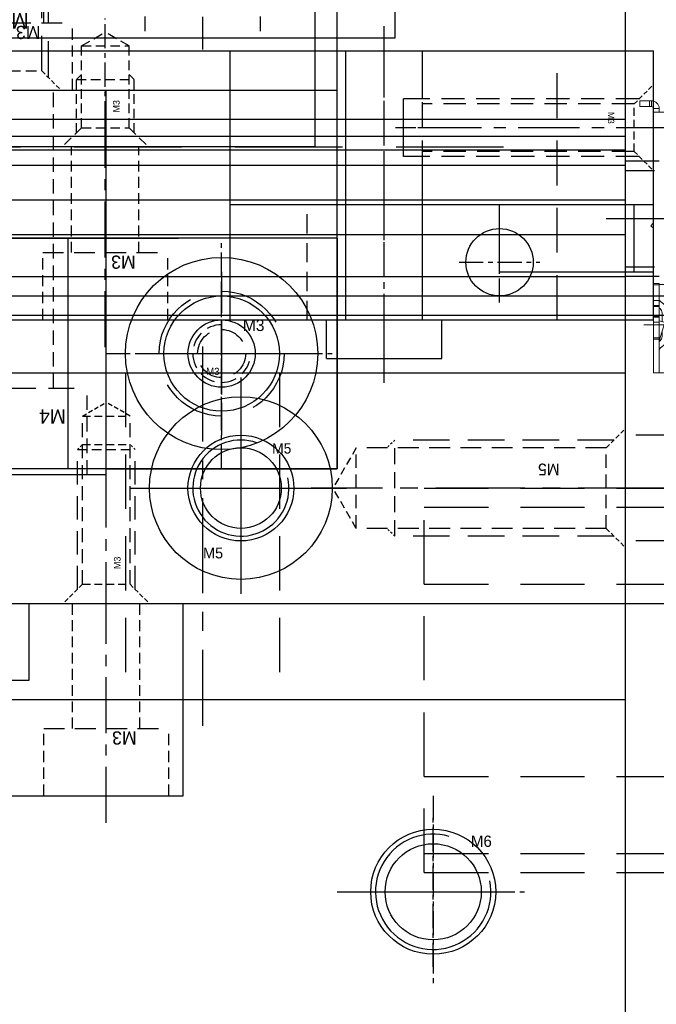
# Model space of a CAD drawing. Header units: millimetres. Extents: x -1657 to 8845, y -11980 to 3013.
# Tile 165 of 256: x 883 to 916, y 646 to 697. Entities that reach past the tile are written whole.
import ezdxf

# ---------------------------------------------------------------- set-up
doc = ezdxf.new("R2010")
doc.units = ezdxf.units.MM
doc.linetypes.add('CENTER', pattern=[2, 1.25, -0.25, 0.25, -0.25])
doc.linetypes.add('DASHED', pattern=[0.75, 0.5, -0.25])
for name, color, linetype in [('图层138', 141, 'Continuous'), ('图层139', 137, 'Continuous'), ('图层148', 112, 'Continuous'), ('图层149', 30, 'Continuous'), ('图层150', 22, 'Continuous'), ('图层151', 51, 'Continuous'), ('图层154', 25, 'Continuous'), ('图层157', 17, 'Continuous'), ('图层159', 83, 'Continuous'), ('图层160', 67, 'Continuous'), ('图层161', 135, 'Continuous'), ('图层162', 17, 'Continuous'), ('图层164', 124, 'Continuous'), ('图层166', 212, 'Continuous'), ('图层167', 7, 'Continuous'), ('方管2', 2, 'Continuous'), ('裁切线轨', 252, 'Continuous'), ('铁壳', 1, 'Continuous')]:
    doc.layers.add(name, color=color, linetype=linetype)

# ---------------------------------------------------------------- blocks, each defined once
blk = doc.blocks.new('1B877')
at = {"layer": '铁壳', "lineweight": 9, "ltscale": 0.03}
for p, q in [((-0.591, 6.715), (-0.591, -9.356)), ((-6, -5.756), (-7.634, -5.756)), ((4.818, -5.756), (6.452, -5.756))]:
    blk.add_line(p, q, dxfattribs=at)
at = {"layer": '铁壳', "linetype": 'Continuous', "lineweight": 15}
for p, q in [((-7.841, 5.594), (-7.841, 5.894)), ((-7.841, 5.894), (-7.341, 5.894)), ((-7.341, 5.894), (-7.341, 5.594)), ((-7.241, 5.894), (-7.341, 5.894)), ((-7.241, 5.894), (-7.241, 5.594)), ((-5.891, 5.594), (-5.891, 5.894)), ((-5.891, 5.894), (-5.391, 5.894)), ((-5.391, 5.894), (-5.391, 5.594)), ((-5.391, 5.894), (-0.204, 5.894)), ((4.209, 5.894), (-0.184, 5.894)), ((0, 4.306), (0, 5.894)), ((4.209, 5.594), (4.209, 5.894)), ((4.209, 5.894), (4.709, 5.894)), ((4.709, 5.894), (4.709, 5.594)), ((6.059, 5.894), (6.059, 5.594)), ((6.059, 5.894), (6.159, 5.894)), ((6.159, 5.594), (6.159, 5.894)), ((6.159, 5.894), (6.659, 5.894)), ((6.659, 5.894), (6.659, 5.594)), ((-7.341, 5.594), (-7.841, 5.594)), ((-7.241, 5.594), (-7.341, 5.594)), ((-6.841, 5.494), (-7.141, 5.494)), ((-7.141, 5.294), (-7.141, 5.494)), ((-6.541, 5.294), (-7.141, 5.294)), ((-7.141, -3.606), (-7.141, 5.294)), ((-6.841, 5.294), (-6.841, 5.494)), ((-6.541, 5.294), (-6.541, -3.656)), ((-6.541, 5.294), (-5.891, 5.294)), ((-5.891, 5.594), (-0.204, 5.594)), ((-5.391, 5.594), (-5.891, 5.594)), ((-5.891, 5.594), (-5.891, 5.494)), ((-5.891, 5.494), (-0.204, 5.494)), ((-5.891, 5.294), (-5.891, 5.494)), ((-5.391, 5.594), (-0.204, 5.594)), ((4.209, 5.594), (-0.184, 5.594)), ((4.709, 5.594), (-0.184, 5.594)), ((4.709, 5.494), (-0.184, 5.494)), ((4.709, 5.594), (4.209, 5.594)), ((4.709, 5.594), (4.709, 5.494)), ((4.709, 5.494), (4.709, 5.294)), ((4.709, 5.294), (5.359, 5.294)), ((5.359, -3.656), (5.359, 5.294)), ((5.959, 5.294), (5.359, 5.294)), ((5.659, 5.494), (5.959, 5.494)), ((5.659, 5.494), (5.659, 5.294)), ((5.959, 5.494), (5.959, 5.294)), ((5.959, 5.294), (5.959, -3.606)), ((6.059, 5.594), (6.159, 5.594)), ((6.659, 5.594), (6.159, 5.594)), ((-2.869, 4.144), (-4.314, 4.144)), ((-1.182, 2.164), (-1.182, 4.308)), ((-0.201, 4.165), (-0.981, 4.449)), ((1.686, 4.144), (3.131, 4.144)), ((-4.613, 3.868), (-5.089, -2.275)), ((-2.094, -2.275), (-2.57, 3.868)), ((0.911, -2.275), (1.387, 3.868)), ((3.43, 3.868), (3.906, -2.275)), ((-4.313, 2.512), (-4.242, 3.159)), ((-4.242, 3.159), (-4.242, 2.947)), ((-3.943, 3.355), (-3.943, 3.143)), ((-3.943, 3.355), (-3.239, 3.355)), ((-3.943, 3.143), (-3.239, 3.143)), ((-3.239, 3.355), (-3.239, 3.143)), ((-2.94, 3.159), (-2.94, 2.947)), ((-2.94, 3.159), (-2.869, 2.512)), ((1.758, 3.159), (1.687, 2.512)), ((1.758, 3.159), (1.758, 2.947)), ((2.057, 3.355), (2.057, 3.143)), ((2.761, 3.355), (2.057, 3.355)), ((2.761, 3.143), (2.057, 3.143)), ((2.761, 3.355), (2.761, 3.143)), ((3.06, 3.159), (3.06, 2.947)), ((3.131, 2.512), (3.06, 3.159)), ((-4.313, 2.3), (-4.242, 2.947)), ((-2.94, 2.947), (-2.869, 2.3)), ((1.758, 2.947), (1.687, 2.3)), ((3.131, 2.3), (3.06, 2.947)), ((-4.313, 2.3), (-4.313, 2.512)), ((-2.869, 2.3), (-4.313, 2.3)), ((-2.869, 2.512), (-2.869, 2.3)), ((-0.201, 2.307), (-0.981, 2.023)), ((0, 0), (0, 2.166)), ((1.687, 2.512), (1.687, 2.3)), ((3.131, 2.3), (1.687, 2.3)), ((3.131, 2.3), (3.131, 2.512)), ((-4.397, 1.578), (-4.349, 2.017)), ((-4.397, 1.578), (-2.786, 1.578)), ((-2.834, 2.017), (-4.349, 2.017)), ((-2.834, 2.017), (-2.786, 1.578)), ((1.651, 2.017), (1.603, 1.578)), ((1.603, 1.578), (3.214, 1.578)), ((3.166, 2.017), (1.651, 2.017)), ((3.214, 1.578), (3.166, 2.017)), ((-4.69, -2.306), (-4.433, 1.013)), ((-4.433, 1.013), (-2.75, 1.013)), ((-2.75, 1.013), (-2.492, -2.306)), ((1.567, 1.013), (1.31, -2.306)), ((1.567, 1.013), (3.25, 1.013)), ((3.508, -2.306), (3.25, 1.013)), ((-1.182, 0.002), (-1.182, -2.1)), ((-0.981, 0.143), (-0.201, -0.141)), ((-7.267, -0.619), (-7.151, -0.48)), ((-7.151, -0.48), (-7.141, -0.469)), ((-7.141, -0.488), (-7.151, -0.48)), ((5.968, -0.48), (5.959, -0.469)), ((5.959, -0.488), (5.968, -0.48)), ((6.085, -0.619), (5.968, -0.48)), ((-7.141, -0.725), (-7.267, -0.619)), ((5.959, -0.725), (6.085, -0.619)), ((-0.981, -2.241), (-0.792, -2.173)), ((-0.591, -2.314), (-0.591, -4.285)), ((-4.941, -3.656), (-4.441, -3.156)), ((-1.541, -3.156), (-4.441, -3.156)), ((-1.341, -3.856), (-1.341, -3.356)), ((0.159, -3.356), (0.159, -3.856)), ((3.259, -3.156), (0.359, -3.156)), ((3.259, -3.156), (3.759, -3.656)), ((-6.841, -3.606), (-7.141, -3.606)), ((-7.141, -3.606), (-7.141, -3.673)), ((-6.841, -3.673), (-7.141, -3.673)), ((-7.141, -3.673), (-7.141, -4.489)), ((-6.841, -3.606), (-6.841, -3.673)), ((-6.841, -3.656), (-6.541, -3.656)), ((-6.841, -3.673), (-6.841, -4.489)), ((-4.941, -3.656), (-6.541, -3.656)), ((-6.541, -4.749), (-6.541, -3.656)), ((5.359, -3.656), (3.759, -3.656)), ((5.359, -3.656), (5.659, -3.656)), ((5.359, -3.656), (5.359, -4.698)), ((5.959, -3.606), (5.659, -3.606)), ((5.659, -3.606), (5.659, -3.673)), ((5.659, -3.673), (5.959, -3.673)), ((5.659, -3.673), (5.659, -4.489)), ((5.959, -3.606), (5.959, -3.673)), ((5.959, -3.673), (5.959, -4.489)), ((-6.841, -4.489), (-7.141, -4.489)), ((-7.141, -4.489), (-7.141, -4.756)), ((-6.841, -4.489), (-6.841, -4.756)), ((-6.784, -4.536), (-6.606, -4.686)), ((5.602, -4.536), (5.423, -4.686)), ((5.659, -4.489), (5.659, -4.756)), ((5.659, -4.489), (5.959, -4.489)), ((5.959, -4.489), (5.959, -4.756)), ((-6.841, -4.756), (-7.141, -4.756)), ((-7.141, -4.806), (-7.141, -4.756)), ((-6.841, -4.806), (-7.141, -4.806)), ((-7.141, -5.306), (-7.141, -4.806)), ((-6.841, -4.806), (-6.841, -4.756)), ((-6.841, -5.306), (-6.841, -4.806)), ((-6.841, -4.88), (-6.798, -4.916)), ((5.659, -4.88), (5.616, -4.916)), ((5.659, -4.806), (5.659, -4.756)), ((5.659, -4.756), (5.959, -4.756)), ((5.659, -5.306), (5.659, -4.806)), ((5.659, -4.806), (5.959, -4.806)), ((5.959, -4.806), (5.959, -4.756)), ((5.959, -5.306), (5.959, -4.806)), ((-6.841, -5.306), (-7.141, -5.306)), ((-7.141, -5.356), (-7.141, -5.306)), ((-6.841, -5.356), (-7.141, -5.356)), ((-7.141, -5.356), (-7.141, -5.622)), ((-6.841, -5.622), (-7.141, -5.622)), ((-7.141, -5.622), (-7.141, -6.439)), ((-6.841, -5.356), (-6.841, -5.306)), ((-6.841, -5.356), (-6.841, -5.622)), ((-6.841, -5.588), (-6.831, -5.556)), ((-6.841, -5.622), (-6.841, -6.439)), ((-6.545, -5.644), (-6.831, -5.556)), ((-6.691, -5.146), (-6.691, -5.599)), ((-6.391, -5.146), (-6.391, -6.366)), ((5.209, -5.146), (5.209, -6.366)), ((5.362, -5.644), (5.649, -5.556)), ((5.509, -5.146), (5.509, -5.599)), ((5.659, -5.588), (5.649, -5.556)), ((5.659, -5.356), (5.659, -5.306)), ((5.659, -5.306), (5.959, -5.306)), ((5.659, -5.356), (5.659, -5.622)), ((5.659, -5.356), (5.959, -5.356)), ((5.659, -5.622), (5.659, -6.439)), ((5.659, -5.622), (5.959, -5.622)), ((5.959, -5.356), (5.959, -5.306)), ((5.959, -5.356), (5.959, -5.622)), ((5.959, -5.622), (5.959, -6.439)), ((-6.841, -6.601), (-6.545, -5.644)), ((-6.691, -6.117), (-6.691, -6.366)), ((5.659, -6.601), (5.362, -5.644)), ((5.509, -6.117), (5.509, -6.366)), ((-6.841, -6.439), (-7.141, -6.439)), ((-7.141, -6.439), (-7.141, -6.506)), ((-7.141, -6.506), (-6.841, -6.506)), ((-7.141, -6.506), (-7.141, -8.256)), ((-6.841, -6.439), (-6.841, -6.506)), ((-6.841, -6.506), (-6.841, -8.256)), ((-6.841, -6.631), (-6.798, -6.596)), ((5.659, -6.631), (5.616, -6.596)), ((5.659, -6.439), (5.659, -6.506)), ((5.659, -6.439), (5.959, -6.439)), ((5.959, -6.506), (5.659, -6.506)), ((5.659, -6.506), (5.659, -8.256)), ((5.959, -6.439), (5.959, -6.506)), ((5.959, -6.506), (5.959, -8.256)), ((-6.784, -6.975), (-6.606, -6.825)), ((-6.541, -8.256), (-6.541, -6.763)), ((5.359, -6.813), (5.359, -8.256)), ((5.602, -6.975), (5.423, -6.825)), ((-6.841, -8.256), (-7.141, -8.256)), ((-6.541, -8.256), (-6.841, -8.256)), ((5.359, -8.256), (-6.541, -8.256)), ((5.659, -8.256), (5.359, -8.256)), ((5.659, -8.256), (5.959, -8.256))]:
    blk.add_line(p, q, dxfattribs=at)
for points in [[(-0.74, 3.876), (-0.74, 4.639), (-0.442, 4.639), (-0.442, 3.876)], [(-0.74, 1.842), (-0.74, 2.604), (-0.442, 2.604), (-0.442, 1.842)], [(-0.74, 0.324), (-0.74, -0.439), (-0.442, -0.439), (-0.442, 0.324)], [(-0.74, -1.87), (-0.74, -2.633), (-0.442, -2.633), (-0.442, -1.87)]]:
    blk.add_lwpolyline(points, close=True, dxfattribs=at)
at = {"layer": '铁壳', "linetype": 'Continuous', "lineweight": 15, "flags": 128}
for points in [[(-4.349, 2.017), (-4.34, 2.082), (-4.331, 2.159), (-4.322, 2.235), (-4.313, 2.3)], [(-4.331, 2.159), (-4.322, 2.35), (-4.313, 2.512)], [(-2.869, 2.512), (-2.86, 2.35), (-2.851, 2.159)], [(-2.869, 2.3), (-2.86, 2.235), (-2.851, 2.159), (-2.843, 2.082), (-2.834, 2.017)], [(1.651, 2.017), (1.66, 2.082), (1.669, 2.159), (1.678, 2.235), (1.687, 2.3)], [(1.669, 2.159), (1.678, 2.35), (1.687, 2.512)], [(3.131, 2.512), (3.14, 2.35), (3.149, 2.159)], [(3.131, 2.3), (3.14, 2.235), (3.149, 2.159), (3.157, 2.082), (3.166, 2.017)]]:
    blk.add_lwpolyline(points, dxfattribs=at)
at = {"layer": '铁壳', "linetype": 'Continuous', "lineweight": 15}
for centre, radius, start, end in [((-7.241, 5.494), 0.4, 0, 90), ((6.059, 5.494), 0.4, 90, 180), ((-7.241, 5.494), 0.1, 0, 90), ((6.059, 5.494), 0.1, 90, 180), ((-4.314, 3.844), 0.3, 90, 175.5673), ((-2.869, 3.844), 0.3, 4.4327, 90), ((-1.032, 4.308), 0.15, 70, 180), ((-0.15, 4.306), 0.15, 250, 0), ((1.686, 3.844), 0.3, 90, 175.5673), ((3.131, 3.844), 0.3, 4.4327, 90), ((-3.977, 3.08), 0.277, 83.0717, 163.3309), ((-3.977, 2.868), 0.277, 83.0717, 163.3309), ((-3.206, 3.08), 0.277, 16.6691, 96.9283), ((-3.206, 2.868), 0.277, 16.6691, 96.9283), ((2.023, 3.08), 0.277, 83.0717, 163.3309), ((2.023, 2.868), 0.277, 83.0717, 163.3309), ((2.794, 3.08), 0.277, 16.6691, 96.9283), ((2.794, 2.868), 0.277, 16.6691, 96.9283), ((-1.032, 2.164), 0.15, 180, 290), ((-0.15, 2.166), 0.15, 0, 110), ((22.541, -0.416), 27.012, 175.7654, 176.9677), ((-29.723, -0.416), 27.012, 3.0323, 4.2346), ((28.541, -0.416), 27.012, 175.7654, 176.9677), ((-23.723, -0.416), 27.012, 3.0323, 4.2346), ((-1.032, 0.002), 0.15, 70, 180), ((-0.15, 0), 0.15, 250, 0), ((-4.889, -2.29), 0.2, 175.5673, 355.5673), ((-2.293, -2.29), 0.2, 184.4327, 4.4327), ((-1.032, -2.1), 0.15, 180, 290), ((-0.741, -2.314), 0.15, 360, 110), ((1.111, -2.29), 0.2, 175.5673, 355.5673), ((3.707, -2.29), 0.2, 184.4327, 4.4327), ((-1.541, -3.356), 0.2, 0, 90), ((0.359, -3.356), 0.2, 90, 180), ((-0.741, -3.856), 0.6, 180, 268.7267), ((-0.441, -3.856), 0.6, 271.2733, 0), ((-6.591, -4.306), 0.3, 213.5573, 230), ((-0.751, -4.306), 0.15, 268.7267, 0), ((-0.431, -4.306), 0.15, 180, 271.2733), ((5.409, -4.306), 0.3, 310, 326.4427), ((-6.991, -5.146), 0.3, 0, 50), ((-6.991, -5.146), 0.6, 0, 50), ((5.809, -5.146), 0.6, 130, 180), ((5.809, -5.146), 0.3, 130, 180), ((-6.991, -6.366), 0.3, 310, 0), ((-6.991, -6.366), 0.6, 310, 0), ((5.809, -6.366), 0.6, 180, 230), ((5.809, -6.366), 0.3, 180, 230), ((-6.591, -7.205), 0.3, 130, 146.4427), ((5.409, -7.205), 0.3, 33.5573, 50)]:
    blk.add_arc(centre, radius, start, end, dxfattribs=at)
blk = doc.blocks.new('228FD')
at = {"layer": '图层149', "color": 4, "linetype": 'DASHED', "ltscale": 0.471405}
for p, q in [((0, 2.475), (1, 3.475)), ((0, 0), (1, -1))]:
    blk.add_line(p, q, dxfattribs=at)
at = {"layer": '图层149', "color": 4, "linetype": 'DASHED', "ltscale": 2.420833}
for p, q in [((0.262, 2.737), (-11, 2.737)), ((0.262, -0.262), (-11, -0.262))]:
    blk.add_line(p, q, dxfattribs=at)
at = {"layer": '图层149', "color": 4, "linetype": 'DASHED', "ltscale": 2.333333}
for p, q in [((0, 2.475), (-11, 2.475)), ((0, 0), (-11, 0))]:
    blk.add_line(p, q, dxfattribs=at)
at = {"layer": '图层149', "color": 4, "linetype": 'DASHED', "ltscale": 0.825}
blk.add_line((0, 0), (0, 2.475), dxfattribs=at)
at = {"layer": '图层149', "color": 1, "linetype": 'CENTER', "ltscale": 2.55}
blk.add_line((2.258, 1.237), (-12.221, 1.237), dxfattribs=at)
at = {"layer": '图层149'}
blk.add_text('M3', height=0.3257, rotation=270, dxfattribs=at).set_placement((-1.366, 2.048))
blk = doc.blocks.new('52ADC')
at = {"layer": '裁切线轨', "color": 1, "linetype": 'CENTER'}
for p, q in [((-1.237, 1.867), (-1.237, -5.673)), ((13.763, 1.867), (13.763, -5.673))]:
    blk.add_line(p, q, dxfattribs=at)
at = {"layer": '裁切线轨', "color": 1, "linetype": 'CENTER', "ltscale": 2.32}
blk.add_line((6.263, -9.8), (6.263, 1.8), dxfattribs=at)
at = {"layer": '裁切线轨', "ltscale": 1.5}
for p, q in [((-12.137, 1), (24.663, 1)), ((-12.137, -9), (-12.137, 1)), ((24.663, -9), (24.663, 1)), ((-12.137, -9), (24.663, -9))]:
    blk.add_line(p, q, dxfattribs=at)
at = {"layer": '裁切线轨', "color": 4, "linetype": 'DASHED'}
for p, q in [((-2.475, 0), (-3.475, 1)), ((0, 0), (1, 1)), ((12.525, 0), (11.525, 1)), ((15, 0), (16, 1)), ((-2.737, 0.262), (-2.737, -2.5)), ((-2.475, 0), (-2.475, -4.25)), ((0, 0), (-2.475, 0)), ((0, 0), (0, -4.25)), ((0.262, 0.262), (0.262, -2.5)), ((12.263, 0.262), (12.263, -2.5)), ((12.525, 0), (12.525, -4.25)), ((15, 0), (12.525, 0)), ((15, 0), (15, -4.25)), ((15.262, 0.262), (15.262, -2.5)), ((-2.737, -2.5), (-2.475, -2.762)), ((0.262, -2.5), (-2.737, -2.5)), ((0.262, -2.5), (0, -2.762)), ((12.263, -2.5), (12.525, -2.762)), ((15.262, -2.5), (12.263, -2.5)), ((15.262, -2.5), (15, -2.762)), ((0, -4.25), (-2.475, -4.25)), ((-2.475, -4.25), (-1.237, -4.964)), ((0, -4.25), (-1.237, -4.964)), ((15, -4.25), (12.525, -4.25)), ((12.525, -4.25), (13.763, -4.964)), ((15, -4.25), (13.763, -4.964))]:
    blk.add_line(p, q, dxfattribs=at)
at = {"layer": '裁切线轨', "color": 4, "linetype": 'DASHED', "ltscale": 12.266667}
blk.add_line((-12.137, -4.65), (24.663, -4.65), dxfattribs=at)
at = {"layer": '裁切线轨', "linetype": 'DASHED'}
for p in [(-1.982, -0.789), (13.018, -0.789)]:
    blk.add_text('M3', height=0.3465, rotation=270, dxfattribs=at).set_placement(p)
blk = doc.blocks.new('41DEF')
at = {"layer": '裁切线轨', "color": 1, "linetype": 'CENTER', "ltscale": 1.7052}
blk.add_line((-75, 0), (-75, 8.526), dxfattribs=at)
at = {"layer": '裁切线轨', "ltscale": 1.5}
for p, q in [((-85, 0.588), (-85, 7.938)), ((-85, 7.938), (10, 7.938))]:
    blk.add_line(p, q, dxfattribs=at)
at = {"layer": '裁切线轨', "color": 4, "linetype": 'DASHED', "ltscale": 1.5}
for p, q in [((-78, 3.438), (-78, 7.938)), ((-72, 3.438), (-72, 7.938))]:
    blk.add_line(p, q, dxfattribs=at)
blk = doc.blocks.new('229FB')
at = {"layer": '图层149', "color": 1, "linetype": 'CENTER', "ltscale": 2.329099}
blk.add_line((3.25, -4.911), (3.25, 7.116), dxfattribs=at)
at = {"layer": '图层149', "color": 4, "linetype": 'DASHED', "ltscale": 1.125}
for p, q in [((1.5, 0), (1.5, 5.5)), ((5, 0), (5, 5.5))]:
    blk.add_line(p, q, dxfattribs=at)
at = {"layer": '图层149', "color": 4, "linetype": 'DASHED', "ltscale": 2.166667}
blk.add_line((0, 0), (6.5, 0), dxfattribs=at)
at = {"layer": '图层149', "color": 4, "linetype": 'DASHED', "ltscale": 1.166667}
for p, q in [((0, -3.5), (0, 0)), ((6.5, -3.5), (6.5, 0))]:
    blk.add_line(p, q, dxfattribs=at)
at = {"layer": '图层149', "linetype": 'DASHED', "ltscale": 3}
blk.add_text('M3', height=0.6863, rotation=180, dxfattribs=at).set_placement((4.832, -0.154))
blk = doc.blocks.new('5A')
at = {"color": 1, "linetype": 'CENTER'}
for p, q in [((0, 5.75), (0, -5.75)), ((-5.75, 0), (5.75, 0))]:
    blk.add_line(p, q, dxfattribs=at)
for radius in [4.75, 2.75]:
    blk.add_circle((0, 0), radius)
blk.add_text('M5', height=0.56).set_placement((-1.965, -3.658))
blk = doc.blocks.new('5C')
at = {"color": 1, "linetype": 'CENTER'}
for p, q in [((0, 4.5), (0, -4.5)), ((-4.5, 0), (4.5, 0))]:
    blk.add_line(p, q, dxfattribs=at)
blk.add_circle((0, 0), 2.1)
at = {"color": 2, "linetype": 'Continuous'}
blk.add_arc((0, 0), 2.5, 70.7735, 12.493, dxfattribs=at)
blk.add_text('M5', height=0.54).set_placement((1.623, 1.797))
blk = doc.blocks.new('23305')
at = {"layer": '图层157', "color": 4, "linetype": 'DASHED', "ltscale": 3.166667}
for p, q in [((5.5, 2), (0, 2)), ((0, -7.5), (0, 2)), ((0, 0), (-4.5, 0)), ((0, -5.5), (-4.5, -5.5)), ((5.5, -7.5), (0, -7.5))]:
    blk.add_line(p, q, dxfattribs=at)
at = {"layer": '图层157', "color": 1, "linetype": 'CENTER', "ltscale": 3.238837}
blk.add_line((6.762, -2.75), (-6.107, -2.75), dxfattribs=at)
at = {"layer": '图层157', "ltscale": 3}
blk.add_text('M5', height=0.93, rotation=270, dxfattribs=at).set_placement((1.25, -0.539))
blk = doc.blocks.new('5F')
at = {"color": 4, "linetype": 'DASHED', "ltscale": 0.471405}
for p, q in [((1, 2.1), (0, 3.1)), ((1, -2.1), (0, -3.1))]:
    blk.add_line(p, q, dxfattribs=at)
at = {"color": 4, "linetype": 'DASHED', "ltscale": 3.8}
for p, q in [((0.6, 2.5), (12, 2.5)), ((0.6, -2.5), (12, -2.5))]:
    blk.add_line(p, q, dxfattribs=at)
at = {"color": 4, "linetype": 'DASHED', "ltscale": 1.4}
for p, q in [((1, 2.1), (1, -2.1)), ((14, 2.1), (14, -2.1))]:
    blk.add_line(p, q, dxfattribs=at)
at = {"color": 4, "linetype": 'DASHED', "ltscale": 2.166667}
for p, q in [((1, 2.1), (14, 2.1)), ((1, -2.1), (14, -2.1))]:
    blk.add_line(p, q, dxfattribs=at)
at = {"color": 4, "linetype": 'DASHED', "ltscale": 0.188562}
for p, q in [((12, 2.5), (12.4, 2.1)), ((12, -2.5), (12.4, -2.1))]:
    blk.add_line(p, q, dxfattribs=at)
at = {"color": 4, "linetype": 'DASHED', "ltscale": 1.666667}
blk.add_line((12, 2.5), (12, -2.5), dxfattribs=at)
at = {"color": 4, "linetype": 'DASHED', "ltscale": 0.80829}
for p in [(14, 2.1), (14, -2.1)]:
    blk.add_line(p, (15.212, 0), dxfattribs=at)
at = {"color": 1, "linetype": 'CENTER', "ltscale": 3.699214}
blk.add_line((-2.156, 0), (16.34, 0), dxfattribs=at)
blk.add_text('M5', height=0.6063).set_placement((3.422, -1.275))
blk = doc.blocks.new('23333')
at = {"layer": '图层157', "color": 4, "linetype": 'DASHED', "ltscale": 0.471405}
for p, q in [((0, 5), (1, 6)), ((0, 0), (1, -1))]:
    blk.add_line(p, q, dxfattribs=at)
at = {"layer": '图层157', "color": 4, "linetype": 'DASHED', "ltscale": 5.166667}
for p, q in [((0.5, 5.5), (-9, 5.5)), ((0.5, -0.5), (-9, -0.5))]:
    blk.add_line(p, q, dxfattribs=at)
at = {"layer": '图层157', "color": 4, "linetype": 'DASHED', "ltscale": 5}
for p, q in [((0, 5), (-9, 5)), ((0, 0), (-9, 0))]:
    blk.add_line(p, q, dxfattribs=at)
at = {"layer": '图层157', "color": 4, "linetype": 'DASHED', "ltscale": 1.666667}
blk.add_line((0, 0), (0, 5), dxfattribs=at)
at = {"layer": '图层157', "color": 1, "linetype": 'CENTER', "ltscale": 4}
blk.add_line((3, 2.5), (-10.566, 2.5), dxfattribs=at)
at = {"layer": '图层157'}
blk.add_text('M6', height=0.4614, rotation=270, dxfattribs=at).set_placement((-2.441, 4.116))
blk = doc.blocks.new('233C7')
at = {"layer": '图层159', "color": 1, "linetype": 'CENTER', "ltscale": 2.329099}
blk.add_line((3.25, -4.911), (3.25, 8.116), dxfattribs=at)
at = {"layer": '图层159', "color": 4, "linetype": 'DASHED', "ltscale": 1.125}
for p, q in [((1.5, 0), (1.5, 6.5)), ((5, 0), (5, 6.5))]:
    blk.add_line(p, q, dxfattribs=at)
at = {"layer": '图层159', "color": 4, "linetype": 'DASHED', "ltscale": 2.166667}
blk.add_line((0, 0), (6.5, 0), dxfattribs=at)
at = {"layer": '图层159', "color": 4, "linetype": 'DASHED', "ltscale": 1.166667}
for p, q in [((0, -3.5), (0, 0)), ((6.5, -3.5), (6.5, 0))]:
    blk.add_line(p, q, dxfattribs=at)
at = {"layer": '图层159', "linetype": 'DASHED', "ltscale": 3}
blk.add_text('M3', height=0.6863, rotation=180, dxfattribs=at).set_placement((4.832, -0.154))
blk = doc.blocks.new('3F')
at = {"color": 4, "linetype": 'DASHED', "ltscale": 0.471405}
for p, q in [((1, 1.237), (0, 2.237)), ((1, -1.237), (0, -2.237))]:
    blk.add_line(p, q, dxfattribs=at)
at = {"color": 4, "linetype": 'DASHED', "ltscale": 2.420833}
for p, q in [((0.738, 1.5), (8, 1.5)), ((0.738, -1.5), (8, -1.5))]:
    blk.add_line(p, q, dxfattribs=at)
at = {"color": 4, "linetype": 'DASHED', "ltscale": 1.458333}
for p, q in [((1, 1.237), (9.75, 1.237)), ((1, -1.237), (9.75, -1.237))]:
    blk.add_line(p, q, dxfattribs=at)
at = {"color": 4, "linetype": 'DASHED', "ltscale": 0.825}
for p, q in [((1, 1.237), (1, -1.237)), ((8.262, 1.237), (8.262, -1.237)), ((9.75, 1.237), (9.75, -1.237))]:
    blk.add_line(p, q, dxfattribs=at)
at = {"color": 4, "linetype": 'DASHED', "ltscale": 0.123744}
for p, q in [((8, 1.5), (8.262, 1.237)), ((8, -1.5), (8.262, -1.237))]:
    blk.add_line(p, q, dxfattribs=at)
at = {"color": 4, "linetype": 'DASHED'}
blk.add_line((8, 1.5), (8, -1.5), dxfattribs=at)
at = {"color": 4, "linetype": 'DASHED', "ltscale": 0.476314}
for p in [(9.75, 1.237), (9.75, -1.237)]:
    blk.add_line(p, (10.464, 0), dxfattribs=at)
at = {"color": 1, "linetype": 'CENTER', "ltscale": 2.408031}
blk.add_line((-0.867, 0), (11.173, 0), dxfattribs=at)
at = {"linetype": 'DASHED'}
blk.add_text('M3', height=0.3465, dxfattribs=at).set_placement((1.789, -0.745))
blk = doc.blocks.new('3P')
at = {"color": 1, "linetype": 'CENTER', "ltscale": 1.7}
for p, q in [((0, 4.25), (0, -4.25)), ((-4.25, 0), (4.25, 0))]:
    blk.add_line(p, q, dxfattribs=at)
at = {"color": 4, "linetype": 'DASHED', "ltscale": 6.803333}
blk.add_circle((0, 0), 3.25, dxfattribs=at)
blk.add_circle((0, 0), 1.75)
blk.add_text('M3', height=0.3706).set_placement((-0.802, -1.114))
blk = doc.blocks.new('3E')
at = {"color": 1, "linetype": 'CENTER', "ltscale": 0.696}
for p, q in [((0, 1.74), (0, -1.74)), ((-1.74, 0), (1.74, 0))]:
    blk.add_line(p, q, dxfattribs=at)
at = {"color": 4, "linetype": 'DASHED', "ltscale": 2.616667}
blk.add_circle((0, 0), 1.25, dxfattribs=at)
at = {"color": 4, "linetype": 'DASHED', "ltscale": 1.57}
blk.add_arc((0, 0), 1.5, 90, 360, dxfattribs=at)
at = {"ltscale": 0.5}
blk.add_text('M3', height=0.6046, dxfattribs=at).set_placement((1.104, 1.171))
blk = doc.blocks.new('23ADA')
at = {"layer": '图层162', "color": 1, "linetype": 'CENTER', "ltscale": 2.329099}
blk.add_line((3.25, -4.911), (3.25, 13.116), dxfattribs=at)
at = {"layer": '图层162', "color": 4, "linetype": 'DASHED', "ltscale": 1.125}
for p, q in [((1.5, 0), (1.5, 11.5)), ((5, 0), (5, 11.5))]:
    blk.add_line(p, q, dxfattribs=at)
at = {"layer": '图层162', "color": 4, "linetype": 'DASHED', "ltscale": 2.166667}
blk.add_line((0, 0), (6.5, 0), dxfattribs=at)
at = {"layer": '图层162', "color": 4, "linetype": 'DASHED', "ltscale": 1.166667}
for p, q in [((0, -3.5), (0, 0)), ((6.5, -3.5), (6.5, 0))]:
    blk.add_line(p, q, dxfattribs=at)
at = {"layer": '图层162', "linetype": 'DASHED', "ltscale": 3}
blk.add_text('M3', height=0.6863, rotation=180, dxfattribs=at).set_placement((4.832, -0.154))
blk = doc.blocks.new('23F27')
at = {"layer": '图层166', "color": 1, "linetype": 'CENTER', "ltscale": 2.671598}
blk.add_line((-2.25, -6.715), (-2.25, 17.643), dxfattribs=at)
at = {"layer": '图层166', "color": 4, "linetype": 'DASHED', "ltscale": 1.5}
for p, q in [((-4.5, 0), (-4.5, 15.5)), ((0, 0), (0, 15.5)), ((-6.25, -4.5), (-6.25, 0)), ((1.75, -4.5), (1.75, 0))]:
    blk.add_line(p, q, dxfattribs=at)
at = {"layer": '图层166', "color": 4, "linetype": 'DASHED', "ltscale": 2.666667}
blk.add_line((-6.25, 0), (1.75, 0), dxfattribs=at)
at = {"layer": '图层166'}
blk.add_text('M4', height=0.743, rotation=180, dxfattribs=at).set_placement((0.647, -1.108))
blk = doc.blocks.new('23F58')
at = {"layer": '图层162', "color": 1, "linetype": 'CENTER', "ltscale": 3.2}
blk.add_line((-1.65, -2.376), (-1.65, 15.549), dxfattribs=at)
at = {"layer": '图层162', "color": 4, "linetype": 'DASHED', "ltscale": 3.783333}
for p, q in [((-3.65, -0.35), (-3.65, 14)), ((0.35, -0.35), (0.35, 14))]:
    blk.add_line(p, q, dxfattribs=at)
at = {"layer": '图层162', "color": 4, "linetype": 'DASHED', "ltscale": 3.666667}
for p, q in [((-3.3, 0), (-3.3, 14)), ((0, 0), (0, 14))]:
    blk.add_line(p, q, dxfattribs=at)
at = {"layer": '图层162', "color": 4, "linetype": 'DASHED', "ltscale": 0.471405}
for p, q in [((-3.3, 0), (-4.3, -1)), ((0, 0), (1, -1))]:
    blk.add_line(p, q, dxfattribs=at)
at = {"layer": '图层162', "color": 4, "linetype": 'DASHED', "ltscale": 1.1}
blk.add_line((-3.3, 0), (0, 0), dxfattribs=at)
at = {"layer": '图层162'}
blk.add_text('M4', height=0.8143, rotation=180, dxfattribs=at).set_placement((-0.686, 3.017))
blk = doc.blocks.new('6C')
at = {"color": 1, "linetype": 'CENTER'}
for p, q in [((0, 5), (0, -5)), ((-5, 0), (5, 0))]:
    blk.add_line(p, q, dxfattribs=at)
blk.add_circle((0, 0), 2.5)
at = {"color": 2, "linetype": 'Continuous'}
blk.add_arc((0, 0), 3, 73.9359, 10.9553, dxfattribs=at)
blk.add_text('M6', height=0.5859).set_placement((1.961, 2.337))
blk = doc.blocks.new('2A531')
at = {"layer": '方管2', "color": 4, "linetype": 'DASHED', "ltscale": 280}
blk.add_line((0, -34), (840, -34), dxfattribs=at)
at = {"layer": '方管2', "ltscale": 2.125}
blk.add_line((0, -37), (840, -37), dxfattribs=at)
blk = doc.blocks.new('2BE04')
at = {"layer": '图层138', "lineweight": -3, "ltscale": 1.125}
for p, q in [((0, 0), (250, 0)), ((1, -1), (249, -1))]:
    blk.add_line(p, q, dxfattribs=at)
at = {"layer": '图层138', "color": 4, "linetype": 'DASHED', "lineweight": -3, "ltscale": 6.666667}
for p, q in [((230, -30), (230, -10)), ((230, -10), (250, -10)), ((230, -11), (250, -11)), ((230, -15), (250, -15)), ((230, -25), (250, -25)), ((230, -29), (250, -29)), ((230, -30), (250, -30))]:
    blk.add_line(p, q, dxfattribs=at)

msp = doc.modelspace()

# ---------------------------------------------------------------- linework, layer by layer
at = {"layer": '图层138', "ltscale": 1.375}
for p, q in [((802.7598, 683.4368), (914.7598, 683.4368)), ((914.7598, 666.4368), (914.7598, 683.4368)), ((802.7598, 678.4368), (914.7598, 678.4368)), ((802.7598, 666.4368), (914.7598, 666.4368))]:
    msp.add_line(p, q, dxfattribs=at)
at = {"layer": '图层139', "ltscale": 1.375}
for p, q in [((914.7598, 687.4368), (914.7598, 713.6368)), ((802.7598, 691.6368), (914.7598, 691.6368)), ((802.7598, 690.7368), (914.7598, 690.7368)), ((802.7598, 690.0368), (914.7598, 690.0368)), ((802.7598, 689.2368), (914.7598, 689.2368)), ((802.7598, 687.4368), (914.7598, 687.4368))]:
    msp.add_line(p, q, dxfattribs=at)
at = {"layer": '图层148', "color": 1, "linetype": 'CENTER', "ltscale": 1.392}
msp.add_line((902.2098, 680.7068), (902.2098, 687.6668), dxfattribs=at)
at = {"layer": '图层148'}
for p, q in [((894.2098, 687.1868), (916.2098, 687.1868)), ((894.2098, 681.1868), (894.2098, 687.1868)), ((908.2098, 683.6868), (908.2098, 687.1868)), ((915.2098, 683.6868), (915.2098, 687.1868)), ((916.2098, 681.1868), (916.2098, 687.1868)), ((908.2098, 683.6868), (916.2098, 683.6868)), ((894.2098, 681.1868), (916.2098, 681.1868))]:
    msp.add_line(p, q, dxfattribs=at)
at = {"layer": '图层148', "color": 4, "linetype": 'DASHED', "ltscale": 2}
for p, q in [((898.2098, 681.1868), (898.2098, 687.1868)), ((900.2098, 681.1868), (900.2098, 687.1868)), ((904.2098, 681.1868), (904.2098, 687.1868))]:
    msp.add_line(p, q, dxfattribs=at)
at = {"layer": '图层148', "color": 1, "linetype": 'CENTER'}
for p, q in [((908.2098, 682.0868), (908.2098, 686.2868)), ((906.1098, 684.1868), (910.3098, 684.1868))]:
    msp.add_line(p, q, dxfattribs=at)
at = {"layer": '图层148', "color": 4, "linetype": 'DASHED', "ltscale": 1.831667}
msp.add_circle((908.2098, 684.1868), 1.75, dxfattribs=at)
at = {"layer": '图层149', "color": 1, "linetype": 'CENTER', "ltscale": 1.856}
msp.add_line((902.2098, 686.5468), (902.2098, 695.8268), dxfattribs=at)
at = {"layer": '图层149'}
for p, q in [((844.2098, 695.1868), (916.2098, 695.1868)), ((894.2098, 687.1868), (894.2098, 695.1868)), ((916.2098, 681.1868), (916.2098, 695.1868)), ((894.2098, 687.1868), (916.2098, 687.1868)), ((844.2098, 681.1868), (916.2098, 681.1868))]:
    msp.add_line(p, q, dxfattribs=at)
at = {"layer": '图层149', "color": 4, "linetype": 'DASHED', "ltscale": 2.666667}
for p, q in [((900.2098, 687.1868), (900.2098, 695.1868)), ((904.2098, 687.1868), (904.2098, 695.1868))]:
    msp.add_line(p, q, dxfattribs=at)
at = {"layer": '图层149', "color": 4, "linetype": 'DASHED', "ltscale": 4.666667}
msp.add_line((911.2098, 681.1868), (911.2098, 695.1868), dxfattribs=at)
at = {"layer": '图层149', "color": 4, "linetype": 'DASHED', "ltscale": 11.166667}
msp.add_line((844.2098, 690.1868), (911.2098, 690.1868), dxfattribs=at)
at = {"layer": '图层149', "color": 1, "linetype": 'CENTER'}
for p, q in [((908.2098, 682.0868), (908.2098, 686.2868)), ((906.1098, 684.1868), (910.3098, 684.1868))]:
    msp.add_line(p, q, dxfattribs=at)
at = {"layer": '图层149', "ltscale": 0.875}
msp.add_circle((908.2098, 684.1868), 1.75, dxfattribs=at)
at = {"layer": '图层150', "color": 1, "linetype": 'CENTER', "ltscale": 3.712}
msp.add_line((902.2098, 677.9068), (902.2098, 696.4668), dxfattribs=at)
at = {"layer": '图层150'}
for p, q in [((900.2098, 695.1868), (904.2098, 695.1868)), ((900.2098, 681.1868), (900.2098, 695.1868)), ((904.2098, 692.6868), (904.2098, 695.1868)), ((904.2098, 692.6868), (903.2098, 692.6868)), ((903.2098, 689.6868), (903.2098, 692.6868)), ((904.2098, 689.6868), (903.2098, 689.6868)), ((904.2098, 681.1868), (904.2098, 689.6868)), ((899.2098, 679.1868), (899.2098, 681.1868)), ((899.2098, 681.1868), (905.2098, 681.1868)), ((905.2098, 679.1868), (905.2098, 681.1868)), ((899.2098, 679.1868), (905.2098, 679.1868))]:
    msp.add_line(p, q, dxfattribs=at)
at = {"layer": '图层150', "color": 1, "linetype": 'CENTER', "ltscale": 0.362128}
msp.add_line((904.6151, 691.1868), (902.8045, 691.1868), dxfattribs=at)
at = {"layer": '图层151', "ltscale": 1.5}
for p, q in [((914.7598, 641.4368), (914.7598, 738.6368)), ((802.7598, 678.4368), (914.7598, 678.4368)), ((802.7598, 666.4368), (914.7598, 666.4368)), ((802.7598, 661.4368), (914.7598, 661.4368))]:
    msp.add_line(p, q, dxfattribs=at)
at = {"layer": '图层151', "color": 1, "linetype": 'CENTER', "ltscale": 3.944}
msp.add_line((892.7598, 679.7968), (892.7598, 660.0768), dxfattribs=at)
at = {"layer": '图层151', "color": 4, "linetype": 'DASHED', "ltscale": 5.666667}
for p, q in [((888.7598, 678.4368), (888.7598, 661.4368)), ((896.7598, 678.4368), (896.7598, 661.4368))]:
    msp.add_line(p, q, dxfattribs=at)
at = {"layer": '图层151', "color": 1, "linetype": 'CENTER'}
for p, q in [((904.7598, 647.5368), (904.7598, 655.3368)), ((900.8598, 651.4368), (908.6598, 651.4368))]:
    msp.add_line(p, q, dxfattribs=at)
at = {"layer": '图层151', "ltscale": 4.5}
msp.add_circle((904.7598, 651.4368), 3.25, dxfattribs=at)
at = {"layer": '图层154', "ltscale": 4.5}
for p, q in [((914.7598, 685.6368), (914.7598, 713.6368)), ((802.7598, 685.6368), (914.7598, 685.6368))]:
    msp.add_line(p, q, dxfattribs=at)
at = {"layer": '图层154', "color": 4, "linetype": 'DASHED', "ltscale": 18.666667}
msp.add_line((802.7598, 690.7368), (914.7598, 690.7368), dxfattribs=at)
at = {"layer": '图层157', "ltscale": 1.625}
for q in [(914.7598, 713.6368), (924.7598, 666.4368)]:
    msp.add_line((914.7598, 666.4368), q, dxfattribs=at)
at = {"layer": '图层159', "ltscale": 1.625}
for p, q in [((883.7598, 662.4368), (883.7598, 666.4368)), ((883.7598, 666.4368), (891.7598, 666.4368)), ((891.7598, 656.4368), (891.7598, 666.4368)), ((861.7598, 662.4368), (883.7598, 662.4368)), ((853.7598, 656.4368), (891.7598, 656.4368))]:
    msp.add_line(p, q, dxfattribs=at)
at = {"layer": '图层160', "ltscale": 2}
for p, q in [((899.7598, 685.4368), (845.7598, 685.4368)), ((885.7598, 685.4368), (885.7598, 673.4368)), ((899.7598, 685.4368), (899.7598, 673.4368)), ((899.7598, 673.4368), (845.7598, 673.4368))]:
    msp.add_line(p, q, dxfattribs=at)
at = {"layer": '图层160', "color": 1, "linetype": 'CENTER'}
for p, q in [((893.7598, 675.8368), (893.7598, 683.0368)), ((890.1598, 679.4368), (897.3598, 679.4368))]:
    msp.add_line(p, q, dxfattribs=at)
at = {"layer": '图层160', "ltscale": 1.625}
msp.add_circle((893.7598, 679.4368), 3, dxfattribs=at)
at = {"layer": '图层161', "color": 1, "linetype": 'CENTER'}
for p, q in [((893.7598, 673.4368), (893.7598, 685.4368)), ((887.7598, 679.4368), (899.7598, 679.4368))]:
    msp.add_line(p, q, dxfattribs=at)
at = {"layer": '图层161', "ltscale": 1.5}
msp.add_circle((893.7598, 679.4368), 5, dxfattribs=at)
at = {"layer": '图层161', "color": 4, "linetype": 'DASHED', "ltscale": 3.14}
msp.add_circle((893.7598, 679.4368), 3, dxfattribs=at)
at = {"layer": '图层162', "ltscale": 2.5}
for p, q in [((899.7598, 673.4368), (899.7598, 713.4368)), ((845.7598, 693.1368), (899.7598, 693.1368)), ((887.7598, 673.4368), (887.7598, 693.1368)), ((887.7598, 673.4368), (899.7598, 673.4368))]:
    msp.add_line(p, q, dxfattribs=at)
at = {"layer": '图层162', "color": 1, "linetype": 'CENTER'}
for p, q in [((893.7598, 675.8368), (893.7598, 683.0368)), ((890.1598, 679.4368), (897.3598, 679.4368))]:
    msp.add_line(p, q, dxfattribs=at)
at = {"layer": '图层162', "ltscale": 2.5}
msp.add_circle((893.7598, 679.4368), 3, dxfattribs=at)
at = {"layer": '图层164', "ltscale": 1.5}
for p, q in [((899.7598, 693.1368), (899.7598, 728.1368)), ((845.7598, 693.1368), (899.7598, 693.1368))]:
    msp.add_line(p, q, dxfattribs=at)
at = {"layer": '图层166', "ltscale": 3}
for p, q in [((857.7598, 693.1368), (887.7598, 693.1368)), ((887.7598, 673.1368), (887.7598, 693.1368)), ((857.7598, 673.1368), (887.7598, 673.1368))]:
    msp.add_line(p, q, dxfattribs=at)

# ---------------------------------------------------------------- block references
at = {"layer": '图层138', "ltscale": 1.125}
msp.add_blockref('2BE04', (674.2951, 682.4368), dxfattribs=at)
at = {"layer": '图层138', "ltscale": 4.5}
msp.add_blockref('5A', (894.7598, 672.4368), dxfattribs=at)
at = {"layer": '图层138', "ltscale": 1.625, "rotation": 90}
msp.add_blockref('3F', (887.7598, 666.4368), dxfattribs=at)
at = {"layer": '图层149'}
msp.add_blockref('228FD', (915.2098, 689.9493), dxfattribs=at)
at = {"layer": '图层149', "ltscale": 1.5}
msp.add_blockref('229FB', (884.4598, 684.6868), dxfattribs=at)
at = {"layer": '图层151', "ltscale": 4.5}
msp.add_blockref('5C', (894.7598, 672.4368), dxfattribs=at)
at = {"layer": '图层151', "ltscale": 1.625, "rotation": 180}
msp.add_blockref('5F', (914.7598, 672.4368), dxfattribs=at)
at = {"layer": '图层157', "ltscale": 1.625}
for name, p in [('23333', (923.7598, 683.9368)), ('23305', (919.2598, 675.1868))]:
    msp.add_blockref(name, p, dxfattribs=at)
at = {"layer": '图层159', "ltscale": 1.625}
msp.add_blockref('233C7', (884.5098, 659.9368), dxfattribs=at)
at = {"layer": '图层160', "ltscale": 1.5}
msp.add_blockref('3P', (893.7598, 679.4368), dxfattribs=at)
at = {"layer": '图层161', "ltscale": 2.5}
msp.add_blockref('3E', (893.7598, 679.4368), dxfattribs=at)
at = {"layer": '图层162', "ltscale": 1.5}
msp.add_blockref('23ADA', (879.5098, 696.6368), dxfattribs=at)
at = {"layer": '图层162', "ltscale": 0.425}
msp.add_blockref('23F58', (884.4098, 694.1368), dxfattribs=at)
at = {"layer": '图层166', "ltscale": 3}
msp.add_blockref('23F27', (885.0098, 677.6368), dxfattribs=at)
at = {"layer": '图层167', "ltscale": 1.125}
msp.add_blockref('6C', (904.7598, 651.4368), dxfattribs=at)
at = {"layer": '方管2', "ltscale": 2.125}
msp.add_blockref('2A531', (121.5098, 719.4368), dxfattribs=at)
at = {"layer": '裁切线轨', "ltscale": 2.138047, "rotation": 180}
msp.add_blockref('41DEF', (817.7598, 703.7748), dxfattribs=at)
at = {"layer": '裁切线轨', "ltscale": 1.625, "rotation": 180}
msp.add_blockref('52ADC', (886.4723, 691.1868), dxfattribs=at)
at = {"layer": '铁壳', "ltscale": 1.625}
msp.add_blockref('1B877', (923.351, 686.6925), dxfattribs=at)

doc.saveas('drawing.dxf')
